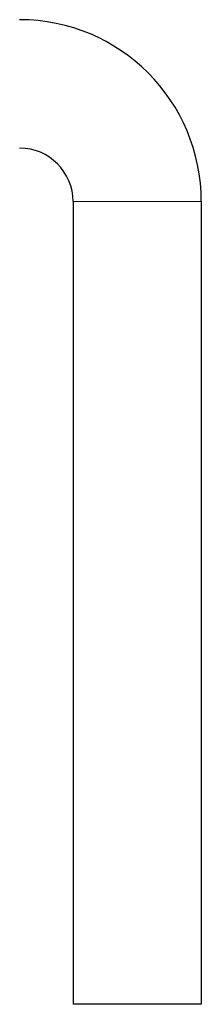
# Model space of a CAD drawing. Header units: millimetres. Extents: x 18 to 260, y 57 to 148.
# Tile 21 of 80: x 84.2686 to 84.3536, y 66.7485 to 67.2085. Entities that reach past the tile are written whole.
import ezdxf

# ---------------------------------------------------------------- set-up
doc = ezdxf.new("R2010")
doc.units = ezdxf.units.MM
doc.linetypes.add('PHANTOM', pattern=[12.7, 6.35, -1.27, 1.27, -1.27, 1.27, -1.27])

msp = doc.modelspace()

# ---------------------------------------------------------------- linework, layer by layer
at = {"color": 7, "linetype": 'Continuous', "lineweight": 25}
for p, q in [((84.29363, 67.12345), (84.29363, 66.74845)), ((84.35363, 67.12345), (84.35363, 66.74845)), ((84.35363, 66.74845), (84.29363, 66.74845))]:
    msp.add_line(p, q, dxfattribs=at)
at = {"color": 8, "linetype": 'PHANTOM', "lineweight": 18}
msp.add_line((84.29363, 67.12345), (84.35363, 67.12345), dxfattribs=at)
at = {"color": 7, "linetype": 'Continuous', "lineweight": 25}
for radius in [0.085, 0.025]:
    msp.add_arc((84.26863, 67.12345), radius, 0, 90, dxfattribs=at)

doc.saveas('drawing.dxf')
